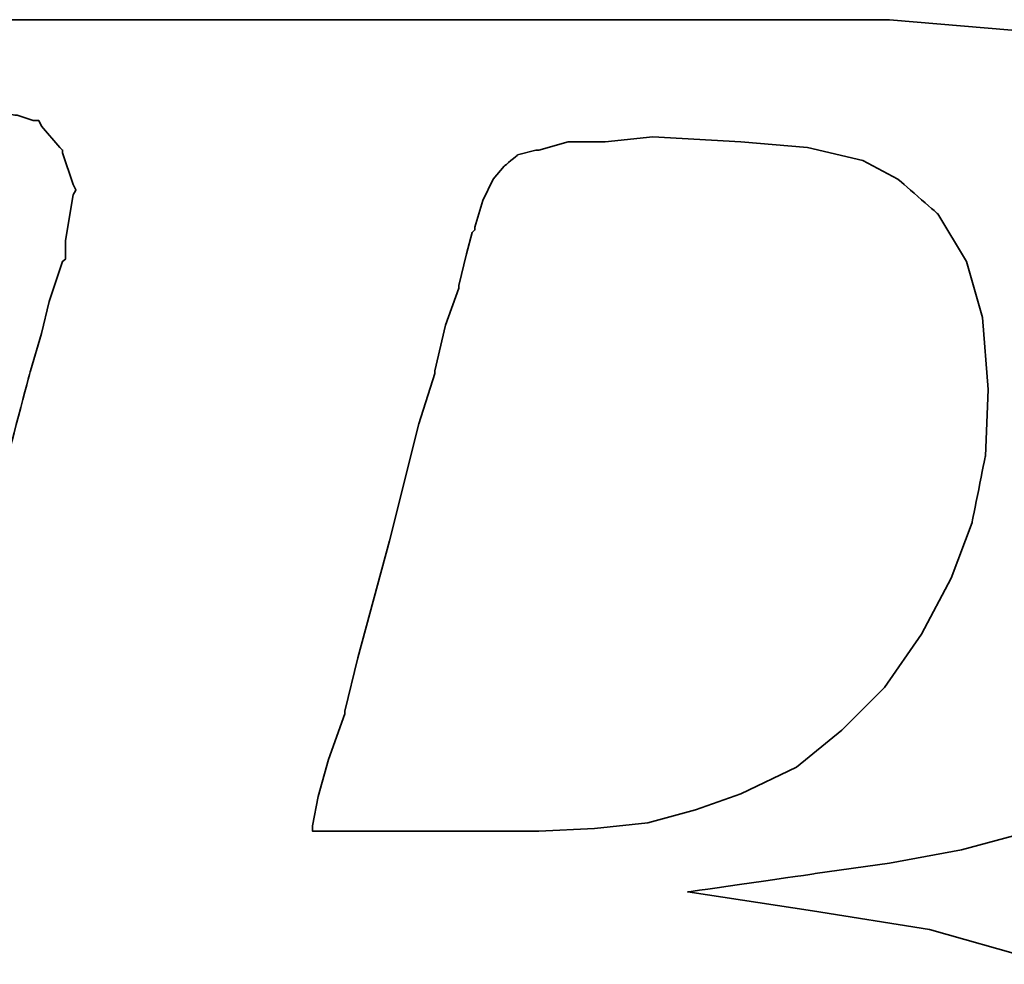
# Model space of a CAD drawing. Header units: inches. Extents: x 32 to 234, y 65 to 170.
# Tile 31 of 49: x 190.28 to 191.41, y 126.12 to 127.21. Entities that reach past the tile are written whole.
import ezdxf

# ---------------------------------------------------------------- set-up
doc = ezdxf.new("R2010")
doc.units = ezdxf.units.IN
doc.layers.add('DIM', color=4, linetype='Continuous')
doc.layers.add('layer 1', color=7, linetype='Continuous')

# ---------------------------------------------------------------- blocks, each defined once
blk = doc.blocks.new('TBI MOTION logo(完整正式版)')
at = {"layer": 'layer 1', "color": 22, "lineweight": 35}
for points, knots in [([(-64.65375, -6.86375), (-64.65375, -6.86375), (-64.84375, -7.29625), (-64.84375, -7.29625), (-64.84375, -7.29625), (-64.84375, -7.29625), (-64.86875, -7.34375), (-64.86875, -7.34375), (-64.86875, -7.34375), (-64.86875, -7.34375), (-64.86875, -7.36875), (-64.86875, -7.36875), (-64.86875, -7.36875), (-64.86875, -7.36875), (-65.15375, -7.65375), (-65.15375, -7.65375), (-65.15375, -7.65375), (-65.15375, -7.65375), (-65.17875, -7.65375), (-65.17875, -7.65375), (-65.17875, -7.65375), (-65.17875, -7.65375), (-65.20375, -7.67875), (-65.20375, -7.67875), (-65.20375, -7.67875), (-65.20375, -7.67875), (-65.58875, -7.87125), (-65.58875, -7.87125), (-65.58875, -7.87125), (-65.58875, -7.87125), (-65.63375, -7.87125), (-65.63375, -7.87125), (-65.63375, -7.87125), (-65.63375, -7.87125), (-65.65875, -7.89375), (-65.65875, -7.89375), (-65.65875, -7.89375), (-65.65875, -7.89375), (-66.09375, -7.94375), (-66.09375, -7.94375), (-66.09375, -7.94375), (-66.09375, -7.94375), (-66.11375, -7.94375), (-66.11375, -7.94375), (-66.11375, -7.94375), (-66.11375, -7.94375), (-66.16375, -7.94375), (-66.16375, -7.94375), (-66.16375, -7.94375), (-66.16375, -7.94375), (-66.30875, -7.94375), (-66.30875, -7.94375), (-66.30875, -7.94375), (-66.30875, -7.94375), (-66.69375, -7.94375), (-66.69375, -7.94375), (-66.69375, -7.94375), (-66.69375, -7.94375), (-67.07375, -7.94375), (-67.07375, -7.94375), (-67.07375, -7.94375), (-67.07375, -7.94375), (-67.12375, -7.94375), (-67.12375, -7.94375), (-67.12375, -7.94375), (-67.12375, -7.94375), (-67.12375, -7.96625), (-67.12375, -7.96625), (-67.12375, -7.96625), (-67.12375, -7.96625), (-67.14875, -7.99125), (-67.14875, -7.99125), (-67.14875, -7.99125), (-67.14875, -7.99125), (-67.24375, -8.34875), (-67.24375, -8.34875), (-67.24375, -8.34875), (-67.24375, -8.34875), (-67.31375, -8.68625), (-67.31375, -8.68625), (-67.31375, -8.68625), (-67.31375, -8.68625), (-67.26875, -8.68625), (-67.26875, -8.68625), (-67.26875, -8.68625), (-67.26875, -8.68625), (-67.07375, -8.68625), (-67.07375, -8.68625), (-67.07375, -8.68625), (-67.07375, -8.68625), (-66.54875, -8.68625), (-66.54875, -8.68625), (-66.54875, -8.68625), (-66.54875, -8.68625), (-65.82625, -8.68625), (-65.82625, -8.68625), (-65.82625, -8.68625), (-65.82625, -8.68625), (-65.01375, -8.68625), (-65.01375, -8.68625), (-65.01375, -8.68625), (-65.01375, -8.68625), (-64.05375, -8.68625), (-64.05375, -8.68625), (-64.05375, -8.68625), (-64.05375, -8.68625), (-62.08375, -8.68625), (-62.08375, -8.68625), (-62.08375, -8.68625), (-62.08375, -8.68625), (-60.06875, -8.68625), (-60.06875, -8.68625), (-60.06875, -8.68625), (-60.06875, -8.68625), (-59.10875, -8.68625), (-59.10875, -8.68625), (-59.10875, -8.68625), (-59.10875, -8.68625), (-58.29375, -8.68625), (-58.29375, -8.68625), (-58.29375, -8.68625), (-58.29375, -8.68625), (-57.57375, -8.68625), (-57.57375, -8.68625), (-57.57375, -8.68625), (-57.57375, -8.68625), (-57.04875, -8.68625), (-57.04875, -8.68625), (-57.04875, -8.68625), (-57.04875, -8.68625), (-56.85375, -8.68625), (-56.85375, -8.68625), (-56.85375, -8.68625), (-56.85375, -8.68625), (-56.70875, -8.68625), (-56.70875, -8.68625), (-56.70875, -8.68625), (-56.70875, -8.68625), (-56.61375, -8.68625), (-56.61375, -8.68625), (-56.61375, -8.68625), (-56.61375, -8.68625), (-56.56875, -8.68625), (-56.56875, -8.68625), (-56.56875, -8.68625), (-56.56875, -8.68625), (-55.65375, -8.63875), (-55.65375, -8.63875), (-55.65375, -8.63875), (-55.65375, -8.63875), (-54.76875, -8.51875), (-54.76875, -8.51875), (-54.76875, -8.51875), (-54.76875, -8.51875), (-53.90375, -8.30375), (-53.90375, -8.30375), (-53.90375, -8.30375), (-53.90375, -8.30375), (-53.08875, -8.03875), (-53.08875, -8.03875), (-53.08875, -8.03875), (-53.08875, -8.03875), (-52.34375, -7.65375), (-52.34375, -7.65375), (-52.34375, -7.65375), (-52.34375, -7.65375), (-51.69875, -7.29625), (-51.69875, -7.29625), (-51.69875, -7.29625), (-51.69875, -7.29625), (-51.21875, -6.91125), (-51.21875, -6.91125), (-51.21875, -6.91125), (-51.21875, -6.91125), (-50.83375, -6.50375), (-50.83375, -6.50375), (-50.83375, -6.50375), (-50.83375, -6.50375), (-50.44875, -5.94875), (-50.44875, -5.94875), (-50.44875, -5.94875), (-50.44875, -5.94875), (-50.13875, -5.30375), (-50.13875, -5.30375), (-50.13875, -5.30375), (-50.13875, -5.30375), (-49.99375, -4.65375), (-49.99375, -4.65375), (-49.99375, -4.65375), (-49.99375, -4.65375), (-49.92375, -3.98375), (-49.92375, -3.98375), (-49.92375, -3.98375), (-49.92375, -3.98375), (-49.99375, -3.19374), (-49.99375, -3.19374), (-49.99375, -3.19374), (-49.99375, -3.19374), (-50.23374, -2.44874), (-50.23374, -2.44874), (-50.23374, -2.44874), (-50.23374, -2.44874), (-50.59375, -1.87374), (-50.59375, -1.87374), (-50.59375, -1.87374), (-50.59375, -1.87374), (-51.09875, -1.31874), (-51.09875, -1.31874), (-51.09875, -1.31874), (-51.09875, -1.31874), (-51.74375, -0.81875), (-51.74375, -0.81875), (-51.74375, -0.81875), (-51.74375, -0.81875), (-52.53875, -0.48125), (-52.53875, -0.48125), (-52.53875, -0.48125), (-52.53875, -0.48125), (-53.47375, -0.21875), (-53.47375, -0.21875), (-53.47375, -0.21875), (-53.47375, -0.21875), (-54.52875, -0.04874), (-54.52875, -0.04874), (-54.52875, -0.04874), (-54.52875, -0.04874), (-55.65375, 0.12125), (-55.65375, 0.12125), (-55.65375, 0.12125), (-55.65375, 0.12125), (-54.50375, 0.28624), (-54.50375, 0.28624), (-54.50375, 0.28624), (-54.50375, 0.28624), (-53.83375, 0.38124), (-53.83375, 0.38124), (-53.83375, 0.38124), (-53.83375, 0.38124), (-53.18375, 0.50125), (-53.18375, 0.50125), (-53.18375, 0.50125), (-53.18375, 0.50125), (-52.55875, 0.66874), (-52.55875, 0.66874), (-52.55875, 0.66874), (-52.55875, 0.66874), (-52.03375, 0.86124), (-52.03375, 0.86124), (-52.03375, 0.86124), (-52.03375, 0.86124), (-51.50374, 1.03124), (-51.50374, 1.03124), (-51.50374, 1.03124), (-51.50374, 1.03124), (-51.09875, 1.27125), (-51.09875, 1.27125), (-51.09875, 1.27125), (-51.09875, 1.27125), (-50.71375, 1.48624), (-50.71375, 1.48624), (-50.71375, 1.48624), (-50.71375, 1.48624), (-50.37625, 1.77625), (-50.37625, 1.77625), (-50.37625, 1.77625), (-50.37625, 1.77625), (-49.82375, 2.37625), (-49.82375, 2.37625), (-49.82375, 2.37625), (-49.82375, 2.37625), (-49.41875, 2.99625), (-49.41875, 2.99625), (-49.41875, 2.99625), (-49.41875, 2.99625), (-49.22375, 3.76625), (-49.22375, 3.76625), (-49.22375, 3.76625), (-49.22375, 3.76625), (-49.15375, 4.50874), (-49.15375, 4.50874), (-49.15375, 4.50874), (-49.15375, 4.50874), (-49.20375, 5.25125), (-49.20375, 5.25125), (-49.20375, 5.25125), (-49.20375, 5.25125), (-49.41875, 5.92625), (-49.41875, 5.92625), (-49.41875, 5.92625), (-49.41875, 5.92625), (-49.77875, 6.47625), (-49.77875, 6.47625), (-49.77875, 6.47625), (-49.77875, 6.47625), (-50.33125, 7.02624), (-50.33125, 7.02624), (-50.33125, 7.02624), (-50.33125, 7.02624), (-51.00125, 7.43625), (-51.00125, 7.43625), (-51.00125, 7.43625), (-51.00125, 7.43625), (-51.79375, 7.72625), (-51.79375, 7.72625), (-51.79375, 7.72625), (-51.79375, 7.72625), (-52.72875, 7.89124), (-52.72875, 7.89124), (-52.72875, 7.89124), (-52.72875, 7.89124), (-53.83375, 7.98625), (-53.83375, 7.98625), (-53.83375, 7.98625), (-53.83375, 7.98625), (-53.92875, 7.98625), (-53.92875, 7.98625), (-53.92875, 7.98625), (-53.92875, 7.98625), (-54.26375, 7.98625), (-54.26375, 7.98625), (-54.26375, 7.98625), (-54.26375, 7.98625), (-54.74375, 7.98625), (-54.74375, 7.98625), (-54.74375, 7.98625), (-54.74375, 7.98625), (-55.36875, 7.98625), (-55.36875, 7.98625), (-55.36875, 7.98625), (-55.36875, 7.98625), (-56.13375, 7.98625), (-56.13375, 7.98625), (-56.13375, 7.98625), (-56.13375, 7.98625), (-56.94875, 7.98625), (-56.94875, 7.98625), (-56.94875, 7.98625), (-56.94875, 7.98625), (-58.77625, 7.98625), (-58.77625, 7.98625), (-58.77625, 7.98625), (-58.77625, 7.98625), (-60.59875, 7.98625), (-60.59875, 7.98625), (-60.59875, 7.98625), (-60.59875, 7.98625), (-61.41375, 7.98625), (-61.41375, 7.98625), (-61.41375, 7.98625), (-61.41375, 7.98625), (-62.17875, 7.98625), (-62.17875, 7.98625), (-62.17875, 7.98625), (-62.17875, 7.98625), (-62.80375, 7.98625), (-62.80375, 7.98625), (-62.80375, 7.98625), (-62.80375, 7.98625), (-63.30625, 7.98625), (-63.30625, 7.98625), (-63.30625, 7.98625), (-63.30625, 7.98625), (-63.57375, 7.98625), (-63.57375, 7.98625), (-63.57375, 7.98625), (-63.57375, 7.98625), (-63.57375, 7.96375), (-63.57375, 7.96375), (-63.57375, 7.96375), (-63.57375, 7.96375), (-63.59875, 7.94125), (-63.59875, 7.94125), (-63.59875, 7.94125), (-63.59875, 7.94125), (-63.69375, 7.55625), (-63.69375, 7.55625), (-63.69375, 7.55625), (-63.69375, 7.55625), (-63.76375, 7.24624), (-63.76375, 7.24624), (-63.76375, 7.24624), (-63.76375, 7.24624), (-63.23875, 7.24624), (-63.23875, 7.24624), (-63.23875, 7.24624), (-63.23875, 7.24624), (-62.75875, 7.24624), (-62.75875, 7.24624), (-62.75875, 7.24624), (-62.75875, 7.24624), (-62.61125, 7.24624), (-62.61125, 7.24624), (-62.61125, 7.24624), (-62.61125, 7.24624), (-62.56625, 7.24624), (-62.56625, 7.24624), (-62.56625, 7.24624), (-62.56625, 7.24624), (-62.22875, 7.24624), (-62.22875, 7.24624), (-62.22875, 7.24624), (-62.22875, 7.24624), (-62.20375, 7.24624), (-62.20375, 7.24624), (-62.20375, 7.24624), (-62.20375, 7.24624), (-62.17875, 7.21875), (-62.17875, 7.21875), (-62.17875, 7.21875), (-62.17875, 7.21875), (-61.96375, 7.17125), (-61.96375, 7.17125), (-61.96375, 7.17125), (-61.96375, 7.17125), (-61.72375, 7.12624), (-61.72375, 7.12624), (-61.72375, 7.12624), (-61.72375, 7.12624), (-61.70375, 7.12624), (-61.70375, 7.12624), (-61.70375, 7.12624), (-61.70375, 7.12624), (-61.55875, 7.07624), (-61.55875, 7.07624), (-61.55875, 7.07624), (-61.55875, 7.07624), (-61.50875, 7.07624), (-61.50875, 7.07624), (-61.50875, 7.07624), (-61.50875, 7.07624), (-61.48375, 7.02624), (-61.48375, 7.02624), (-61.48375, 7.02624), (-61.48375, 7.02624), (-61.31875, 6.83375), (-61.31875, 6.83375), (-61.31875, 6.83375), (-61.31875, 6.83375), (-61.29375, 6.81125), (-61.29375, 6.81125), (-61.29375, 6.81125), (-61.29375, 6.81125), (-61.29375, 6.78625), (-61.29375, 6.78625), (-61.29375, 6.78625), (-61.29375, 6.78625), (-61.19875, 6.50124), (-61.19875, 6.50124), (-61.19875, 6.50124), (-61.19875, 6.50124), (-61.17375, 6.45124), (-61.17375, 6.45124), (-61.17375, 6.45124), (-61.17375, 6.45124), (-61.19875, 6.40625), (-61.19875, 6.40625), (-61.19875, 6.40625), (-61.19875, 6.40625), (-61.26875, 5.99624), (-61.26875, 5.99624), (-61.26875, 5.99624), (-61.26875, 5.99624), (-61.26875, 5.85125), (-61.26875, 5.85125), (-61.26875, 5.85125), (-61.26875, 5.85125), (-61.26875, 5.82625), (-61.26875, 5.82625), (-61.26875, 5.82625), (-61.26875, 5.82625), (-61.29375, 5.80625), (-61.29375, 5.80625), (-61.29375, 5.80625), (-61.29375, 5.80625), (-61.34125, 5.66125), (-61.34125, 5.66125), (-61.34125, 5.66125), (-61.34125, 5.66125), (-61.41375, 5.44625), (-61.41375, 5.44625), (-61.41375, 5.44625), (-61.41375, 5.44625), (-61.48375, 5.15625), (-61.48375, 5.15625), (-61.48375, 5.15625), (-61.48375, 5.15625), (-61.58375, 4.82124), (-61.58375, 4.82124), (-61.58375, 4.82124), (-61.58375, 4.82124), (-61.79875, 4.00375), (-61.79875, 4.00375), (-61.79875, 4.00375), (-61.79875, 4.00375), (-62.05875, 2.99625), (-62.05875, 2.99625), (-62.05875, 2.99625), (-62.05875, 2.99625), (-62.34875, 1.91625), (-62.34875, 1.91625), (-62.34875, 1.91625), (-62.34875, 1.91625), (-62.97375, -0.41124), (-62.97375, -0.41124), (-62.97375, -0.41124), (-62.97375, -0.41124), (-63.59875, -2.75875), (-63.59875, -2.75875), (-63.59875, -2.75875), (-63.59875, -2.75875), (-63.88375, -3.86374), (-63.88375, -3.86374), (-63.88375, -3.86374), (-63.88375, -3.86374), (-64.14875, -4.82374), (-64.14875, -4.82374), (-64.14875, -4.82374), (-64.14875, -4.82374), (-64.36375, -5.64125), (-64.36375, -5.64125), (-64.36375, -5.64125), (-64.36375, -5.64125), (-64.43625, -5.97625), (-64.43625, -5.97625), (-64.43625, -5.97625), (-64.43625, -5.97625), (-64.50875, -6.28625), (-64.50875, -6.28625), (-64.50875, -6.28625), (-64.50875, -6.28625), (-64.50875, -6.30875), (-64.50875, -6.30875), (-64.50875, -6.30875), (-64.50875, -6.30875), (-64.57875, -6.50375), (-64.57875, -6.50375), (-64.57875, -6.50375), (-64.57875, -6.50375), (-64.62875, -6.69625), (-64.62875, -6.69625), (-64.62875, -6.69625), (-64.62875, -6.69625), (-64.62875, -6.76875), (-64.62875, -6.76875), (-64.62875, -6.76875), (-64.62875, -6.76875), (-64.62875, -6.81375), (-64.62875, -6.81375), (-64.62875, -6.81375), (-64.62875, -6.81375), (-64.62875, -6.83875), (-64.62875, -6.83875), (-64.62875, -6.83875), (-64.62875, -6.83875), (-64.65375, -6.86375), (-64.65375, -6.86375)], [0, 0, 0, 0, 0.0071942, 0.0071942, 0.0071942, 0.0071943, 0.0143885, 0.0143885, 0.0143885, 0.0143885, 0.0215827, 0.0215827, 0.0215827, 0.0215827, 0.028777, 0.028777, 0.028777, 0.028777, 0.0359712, 0.0359712, 0.0359712, 0.0359712, 0.0431655, 0.0431655, 0.0431655, 0.0431655, 0.0503597, 0.0503597, 0.0503597, 0.0503597, 0.057554, 0.057554, 0.057554, 0.057554, 0.0647482, 0.0647482, 0.0647482, 0.0647482, 0.0719424, 0.0719424, 0.0719424, 0.0719425, 0.0791367, 0.0791367, 0.0791367, 0.0791367, 0.0863309, 0.0863309, 0.0863309, 0.0863309, 0.0935252, 0.0935252, 0.0935252, 0.0935252, 0.1007194, 0.1007194, 0.1007194, 0.1007194, 0.1079137, 0.1079137, 0.1079137, 0.1079137, 0.1151079, 0.1151079, 0.1151079, 0.1151079, 0.1223022, 0.1223022, 0.1223022, 0.1223022, 0.1294964, 0.1294964, 0.1294964, 0.1294964, 0.1366906, 0.1366906, 0.1366906, 0.1366907, 0.1438849, 0.1438849, 0.1438849, 0.1438849, 0.1510791, 0.1510791, 0.1510791, 0.1510791, 0.1582734, 0.1582734, 0.1582734, 0.1582734, 0.1654676, 0.1654676, 0.1654676, 0.1654676, 0.1726619, 0.1726619, 0.1726619, 0.1726619, 0.1798561, 0.1798561, 0.1798561, 0.1798561, 0.1870504, 0.1870504, 0.1870504, 0.1870504, 0.1942446, 0.1942446, 0.1942446, 0.1942446, 0.2014388, 0.2014388, 0.2014388, 0.2014389, 0.2086331, 0.2086331, 0.2086331, 0.2086331, 0.2158273, 0.2158273, 0.2158273, 0.2158273, 0.2230216, 0.2230216, 0.2230216, 0.2230216, 0.2302158, 0.2302158, 0.2302158, 0.2302158, 0.2374101, 0.2374101, 0.2374101, 0.2374101, 0.2446043, 0.2446043, 0.2446043, 0.2446043, 0.2517986, 0.2517986, 0.2517986, 0.2517986, 0.2589928, 0.2589928, 0.2589928, 0.2589928, 0.2661871, 0.2661871, 0.2661871, 0.2661871, 0.2733813, 0.2733813, 0.2733813, 0.2733813, 0.2805755, 0.2805755, 0.2805755, 0.2805755, 0.2877698, 0.2877698, 0.2877698, 0.2877698, 0.294964, 0.294964, 0.294964, 0.294964, 0.3021583, 0.3021583, 0.3021583, 0.3021583, 0.3093525, 0.3093525, 0.3093525, 0.3093525, 0.3165468, 0.3165468, 0.3165468, 0.3165468, 0.323741, 0.323741, 0.323741, 0.323741, 0.3309353, 0.3309353, 0.3309353, 0.3309353, 0.3381295, 0.3381295, 0.3381295, 0.3381295, 0.3453237, 0.3453237, 0.3453237, 0.3453238, 0.352518, 0.352518, 0.352518, 0.352518, 0.3597122, 0.3597122, 0.3597122, 0.3597122, 0.3669065, 0.3669065, 0.3669065, 0.3669065, 0.3741007, 0.3741007, 0.3741007, 0.3741007, 0.381295, 0.381295, 0.381295, 0.381295, 0.3884892, 0.3884892, 0.3884892, 0.3884892, 0.3956835, 0.3956835, 0.3956835, 0.3956835, 0.4028777, 0.4028777, 0.4028777, 0.4028777, 0.4100719, 0.4100719, 0.4100719, 0.410072, 0.4172662, 0.4172662, 0.4172662, 0.4172662, 0.4244604, 0.4244604, 0.4244604, 0.4244604, 0.4316547, 0.4316547, 0.4316547, 0.4316547, 0.4388489, 0.4388489, 0.4388489, 0.4388489, 0.4460432, 0.4460432, 0.4460432, 0.4460432, 0.4532374, 0.4532374, 0.4532374, 0.4532374, 0.4604317, 0.4604317, 0.4604317, 0.4604317, 0.4676259, 0.4676259, 0.4676259, 0.4676259, 0.4748201, 0.4748201, 0.4748201, 0.4748202, 0.4820144, 0.4820144, 0.4820144, 0.4820144, 0.4892086, 0.4892086, 0.4892086, 0.4892086, 0.4964029, 0.4964029, 0.4964029, 0.4964029, 0.5035971, 0.5035971, 0.5035971, 0.5035971, 0.5107914, 0.5107914, 0.5107914, 0.5107914, 0.5179856, 0.5179856, 0.5179856, 0.5179856, 0.5251799, 0.5251799, 0.5251799, 0.5251799, 0.5323741, 0.5323741, 0.5323741, 0.5323741, 0.5395683, 0.5395683, 0.5395683, 0.5395684, 0.5467626, 0.5467626, 0.5467626, 0.5467626, 0.5539568, 0.5539568, 0.5539568, 0.5539568, 0.5611511, 0.5611511, 0.5611511, 0.5611511, 0.5683453, 0.5683453, 0.5683453, 0.5683453, 0.5755396, 0.5755396, 0.5755396, 0.5755396, 0.5827338, 0.5827338, 0.5827338, 0.5827338, 0.5899281, 0.5899281, 0.5899281, 0.5899281, 0.5971223, 0.5971223, 0.5971223, 0.5971223, 0.6043165, 0.6043165, 0.6043165, 0.6043166, 0.6115108, 0.6115108, 0.6115108, 0.6115108, 0.618705, 0.618705, 0.618705, 0.618705, 0.6258993, 0.6258993, 0.6258993, 0.6258993, 0.6330935, 0.6330935, 0.6330935, 0.6330935, 0.6402878, 0.6402878, 0.6402878, 0.6402878, 0.647482, 0.647482, 0.647482, 0.647482, 0.6546763, 0.6546763, 0.6546763, 0.6546763, 0.6618705, 0.6618705, 0.6618705, 0.6618705, 0.6690647, 0.6690647, 0.6690647, 0.6690648, 0.676259, 0.676259, 0.676259, 0.676259, 0.6834532, 0.6834532, 0.6834532, 0.6834532, 0.6906475, 0.6906475, 0.6906475, 0.6906475, 0.6978417, 0.6978417, 0.6978417, 0.6978417, 0.705036, 0.705036, 0.705036, 0.705036, 0.7122302, 0.7122302, 0.7122302, 0.7122302, 0.7194245, 0.7194245, 0.7194245, 0.7194245, 0.7266187, 0.7266187, 0.7266187, 0.7266187, 0.7338129, 0.7338129, 0.7338129, 0.733813, 0.7410072, 0.7410072, 0.7410072, 0.7410072, 0.7482014, 0.7482014, 0.7482014, 0.7482014, 0.7553957, 0.7553957, 0.7553957, 0.7553957, 0.7625899, 0.7625899, 0.7625899, 0.7625899, 0.7697842, 0.7697842, 0.7697842, 0.7697842, 0.7769784, 0.7769784, 0.7769784, 0.7769784, 0.7841727, 0.7841727, 0.7841727, 0.7841727, 0.7913669, 0.7913669, 0.7913669, 0.7913669, 0.7985612, 0.7985612, 0.7985612, 0.7985612, 0.8057554, 0.8057554, 0.8057554, 0.8057554, 0.8129496, 0.8129496, 0.8129496, 0.8129497, 0.8201439, 0.8201439, 0.8201439, 0.8201439, 0.8273381, 0.8273381, 0.8273381, 0.8273381, 0.8345324, 0.8345324, 0.8345324, 0.8345324, 0.8417266, 0.8417266, 0.8417266, 0.8417266, 0.8489209, 0.8489209, 0.8489209, 0.8489209, 0.8561151, 0.8561151, 0.8561151, 0.8561151, 0.8633094, 0.8633094, 0.8633094, 0.8633094, 0.8705036, 0.8705036, 0.8705036, 0.8705036, 0.8776978, 0.8776978, 0.8776978, 0.8776979, 0.8848921, 0.8848921, 0.8848921, 0.8848921, 0.8920863, 0.8920863, 0.8920863, 0.8920863, 0.8992806, 0.8992806, 0.8992806, 0.8992806, 0.9064748, 0.9064748, 0.9064748, 0.9064748, 0.9136691, 0.9136691, 0.9136691, 0.9136691, 0.9208633, 0.9208633, 0.9208633, 0.9208633, 0.9280576, 0.9280576, 0.9280576, 0.9280576, 0.9352518, 0.9352518, 0.9352518, 0.9352518, 0.942446, 0.942446, 0.942446, 0.9424461, 0.9496403, 0.9496403, 0.9496403, 0.9496403, 0.9568345, 0.9568345, 0.9568345, 0.9568345, 0.9640288, 0.9640288, 0.9640288, 0.9640288, 0.971223, 0.971223, 0.971223, 0.971223, 0.9784173, 0.9784173, 0.9784173, 0.9784173, 0.9856115, 0.9856115, 0.9856115, 0.9856115, 0.9928058, 0.9928058, 0.9928058, 0.9928058, 1, 1, 1, 1]), ([(-57.50375, 6.35625), (-57.50375, 6.35625), (-57.57375, 6.11625), (-57.57375, 6.11625), (-57.57375, 6.11625), (-57.57375, 6.11625), (-57.57375, 6.09125), (-57.57375, 6.09125), (-57.57375, 6.09125), (-57.57375, 6.09125), (-57.59875, 6.06625), (-57.59875, 6.06625), (-57.59875, 6.06625), (-57.59875, 6.06625), (-57.64875, 5.87625), (-57.64875, 5.87625), (-57.64875, 5.87625), (-57.64875, 5.87625), (-57.71875, 5.58875), (-57.71875, 5.58875), (-57.71875, 5.58875), (-57.71875, 5.58875), (-57.71875, 5.56625), (-57.71875, 5.56625), (-57.71875, 5.56625), (-57.71875, 5.56625), (-57.83875, 5.23125), (-57.83875, 5.23125), (-57.83875, 5.23125), (-57.83875, 5.23125), (-57.93625, 4.82124), (-57.93625, 4.82124), (-57.93625, 4.82124), (-57.93625, 4.82124), (-57.93625, 4.79624), (-57.93625, 4.79624), (-57.93625, 4.79624), (-57.93625, 4.79624), (-58.07875, 4.34125), (-58.07875, 4.34125), (-58.07875, 4.34125), (-58.07875, 4.34125), (-58.34375, 3.28625), (-58.34375, 3.28625), (-58.34375, 3.28625), (-58.34375, 3.28625), (-58.62875, 2.23124), (-58.62875, 2.23124), (-58.62875, 2.23124), (-58.62875, 2.23124), (-58.74875, 1.75125), (-58.74875, 1.75125), (-58.74875, 1.75125), (-58.74875, 1.75125), (-58.74875, 1.72625), (-58.74875, 1.72625), (-58.74875, 1.72625), (-58.74875, 1.72625), (-58.89375, 1.31625), (-58.89375, 1.31625), (-58.89375, 1.31625), (-58.89375, 1.31625), (-58.98875, 0.98124), (-58.98875, 0.98124), (-58.98875, 0.98124), (-58.98875, 0.98124), (-59.03875, 0.71625), (-59.03875, 0.71625), (-59.03875, 0.71625), (-59.03875, 0.71625), (-59.03875, 0.66874), (-59.03875, 0.66874), (-59.03875, 0.66874), (-59.03875, 0.66874), (-58.91875, 0.66874), (-58.91875, 0.66874), (-58.91875, 0.66874), (-58.91875, 0.66874), (-58.53375, 0.66874), (-58.53375, 0.66874), (-58.53375, 0.66874), (-58.53375, 0.66874), (-58.10375, 0.66874), (-58.10375, 0.66874), (-58.10375, 0.66874), (-58.10375, 0.66874), (-57.66875, 0.66874), (-57.66875, 0.66874), (-57.66875, 0.66874), (-57.66875, 0.66874), (-57.33375, 0.66874), (-57.33375, 0.66874), (-57.33375, 0.66874), (-57.33375, 0.66874), (-57.09375, 0.66874), (-57.09375, 0.66874), (-57.09375, 0.66874), (-57.09375, 0.66874), (-56.99875, 0.66874), (-56.99875, 0.66874), (-56.99875, 0.66874), (-56.99875, 0.66874), (-56.49375, 0.69374), (-56.49375, 0.69374), (-56.49375, 0.69374), (-56.49375, 0.69374), (-56.01375, 0.74374), (-56.01375, 0.74374), (-56.01375, 0.74374), (-56.01375, 0.74374), (-55.58375, 0.86124), (-55.58375, 0.86124), (-55.58375, 0.86124), (-55.58375, 0.86124), (-55.17375, 1.00624), (-55.17375, 1.00624), (-55.17375, 1.00624), (-55.17375, 1.00624), (-54.67375, 1.24625), (-54.67375, 1.24625), (-54.67375, 1.24625), (-54.67375, 1.24625), (-54.26375, 1.58124), (-54.26375, 1.58124), (-54.26375, 1.58124), (-54.26375, 1.58124), (-53.87875, 1.96374), (-53.87875, 1.96374), (-53.87875, 1.96374), (-53.87875, 1.96374), (-53.54375, 2.44625), (-53.54375, 2.44625), (-53.54375, 2.44625), (-53.54375, 2.44625), (-53.27875, 2.95125), (-53.27875, 2.95125), (-53.27875, 2.95125), (-53.27875, 2.95125), (-53.08875, 3.45124), (-53.08875, 3.45124), (-53.08875, 3.45124), (-53.08875, 3.45124), (-52.96875, 4.05124), (-52.96875, 4.05124), (-52.96875, 4.05124), (-52.96875, 4.05124), (-52.94375, 4.65125), (-52.94375, 4.65125), (-52.94375, 4.65125), (-52.94375, 4.65125), (-52.99375, 5.30125), (-52.99375, 5.30125), (-52.99375, 5.30125), (-52.99375, 5.30125), (-53.13875, 5.80625), (-53.13875, 5.80625), (-53.13875, 5.80625), (-53.13875, 5.80625), (-53.39875, 6.23625), (-53.39875, 6.23625), (-53.39875, 6.23625), (-53.39875, 6.23625), (-53.75875, 6.54875), (-53.75875, 6.54875), (-53.75875, 6.54875), (-53.75875, 6.54875), (-54.07375, 6.71625), (-54.07375, 6.71625), (-54.07375, 6.71625), (-54.07375, 6.71625), (-54.57375, 6.83375), (-54.57375, 6.83375), (-54.57375, 6.83375), (-54.57375, 6.83375), (-55.17375, 6.88625), (-55.17375, 6.88625), (-55.17375, 6.88625), (-55.17375, 6.88625), (-55.96875, 6.93125), (-55.96875, 6.93125), (-55.96875, 6.93125), (-55.96875, 6.93125), (-56.39875, 6.88625), (-56.39875, 6.88625), (-56.39875, 6.88625), (-56.39875, 6.88625), (-56.42125, 6.88625), (-56.42125, 6.88625), (-56.42125, 6.88625), (-56.42125, 6.88625), (-56.73375, 6.88625), (-56.73375, 6.88625), (-56.73375, 6.88625), (-56.73375, 6.88625), (-56.99875, 6.81125), (-56.99875, 6.81125), (-56.99875, 6.81125), (-56.99875, 6.81125), (-57.02375, 6.81125), (-57.02375, 6.81125), (-57.02375, 6.81125), (-57.02375, 6.81125), (-57.18875, 6.76625), (-57.18875, 6.76625), (-57.18875, 6.76625), (-57.18875, 6.76625), (-57.30875, 6.66625), (-57.30875, 6.66625), (-57.30875, 6.66625), (-57.30875, 6.66625), (-57.40875, 6.54875), (-57.40875, 6.54875), (-57.40875, 6.54875), (-57.40875, 6.54875), (-57.50375, 6.35625), (-57.50375, 6.35625)], [0, 0, 0, 0, 0.0185185, 0.0185185, 0.0185185, 0.0185185, 0.037037, 0.037037, 0.037037, 0.037037, 0.0555556, 0.0555556, 0.0555556, 0.0555556, 0.0740741, 0.0740741, 0.0740741, 0.0740741, 0.0925926, 0.0925926, 0.0925926, 0.0925926, 0.1111111, 0.1111111, 0.1111111, 0.1111111, 0.1296296, 0.1296296, 0.1296296, 0.1296296, 0.1481481, 0.1481481, 0.1481481, 0.1481482, 0.1666667, 0.1666667, 0.1666667, 0.1666667, 0.1851852, 0.1851852, 0.1851852, 0.1851852, 0.2037037, 0.2037037, 0.2037037, 0.2037037, 0.2222222, 0.2222222, 0.2222222, 0.2222222, 0.2407407, 0.2407407, 0.2407407, 0.2407408, 0.2592593, 0.2592593, 0.2592593, 0.2592593, 0.2777778, 0.2777778, 0.2777778, 0.2777778, 0.2962963, 0.2962963, 0.2962963, 0.2962963, 0.3148148, 0.3148148, 0.3148148, 0.3148148, 0.3333333, 0.3333333, 0.3333333, 0.3333333, 0.3518519, 0.3518519, 0.3518519, 0.3518519, 0.3703704, 0.3703704, 0.3703704, 0.3703704, 0.3888889, 0.3888889, 0.3888889, 0.3888889, 0.4074074, 0.4074074, 0.4074074, 0.4074074, 0.4259259, 0.4259259, 0.4259259, 0.4259259, 0.4444444, 0.4444444, 0.4444444, 0.4444445, 0.462963, 0.462963, 0.462963, 0.462963, 0.4814815, 0.4814815, 0.4814815, 0.4814815, 0.5, 0.5, 0.5, 0.5, 0.5185185, 0.5185185, 0.5185185, 0.5185185, 0.537037, 0.537037, 0.537037, 0.537037, 0.5555556, 0.5555556, 0.5555556, 0.5555556, 0.5740741, 0.5740741, 0.5740741, 0.5740741, 0.5925926, 0.5925926, 0.5925926, 0.5925926, 0.6111111, 0.6111111, 0.6111111, 0.6111111, 0.6296296, 0.6296296, 0.6296296, 0.6296296, 0.6481481, 0.6481481, 0.6481481, 0.6481482, 0.6666667, 0.6666667, 0.6666667, 0.6666667, 0.6851852, 0.6851852, 0.6851852, 0.6851852, 0.7037037, 0.7037037, 0.7037037, 0.7037037, 0.7222222, 0.7222222, 0.7222222, 0.7222222, 0.7407407, 0.7407407, 0.7407407, 0.7407408, 0.7592593, 0.7592593, 0.7592593, 0.7592593, 0.7777778, 0.7777778, 0.7777778, 0.7777778, 0.7962963, 0.7962963, 0.7962963, 0.7962963, 0.8148148, 0.8148148, 0.8148148, 0.8148148, 0.8333333, 0.8333333, 0.8333333, 0.8333333, 0.8518519, 0.8518519, 0.8518519, 0.8518519, 0.8703704, 0.8703704, 0.8703704, 0.8703704, 0.8888889, 0.8888889, 0.8888889, 0.8888889, 0.9074074, 0.9074074, 0.9074074, 0.9074074, 0.9259259, 0.9259259, 0.9259259, 0.9259259, 0.9444444, 0.9444444, 0.9444444, 0.9444445, 0.962963, 0.962963, 0.962963, 0.962963, 0.9814815, 0.9814815, 0.9814815, 0.9814815, 1, 1, 1, 1])]:
    blk.add_open_spline(points, degree=3, knots=knots, dxfattribs=at)

msp = doc.modelspace()

# ---------------------------------------------------------------- block references
at = {"layer": 'DIM', "xscale": 0.1275750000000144, "yscale": 0.1275750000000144, "zscale": 0.1275750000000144}
msp.add_blockref('TBI MOTION logo(完整正式版)', (198.1466, 126.1877), dxfattribs=at)

doc.saveas('drawing.dxf')
